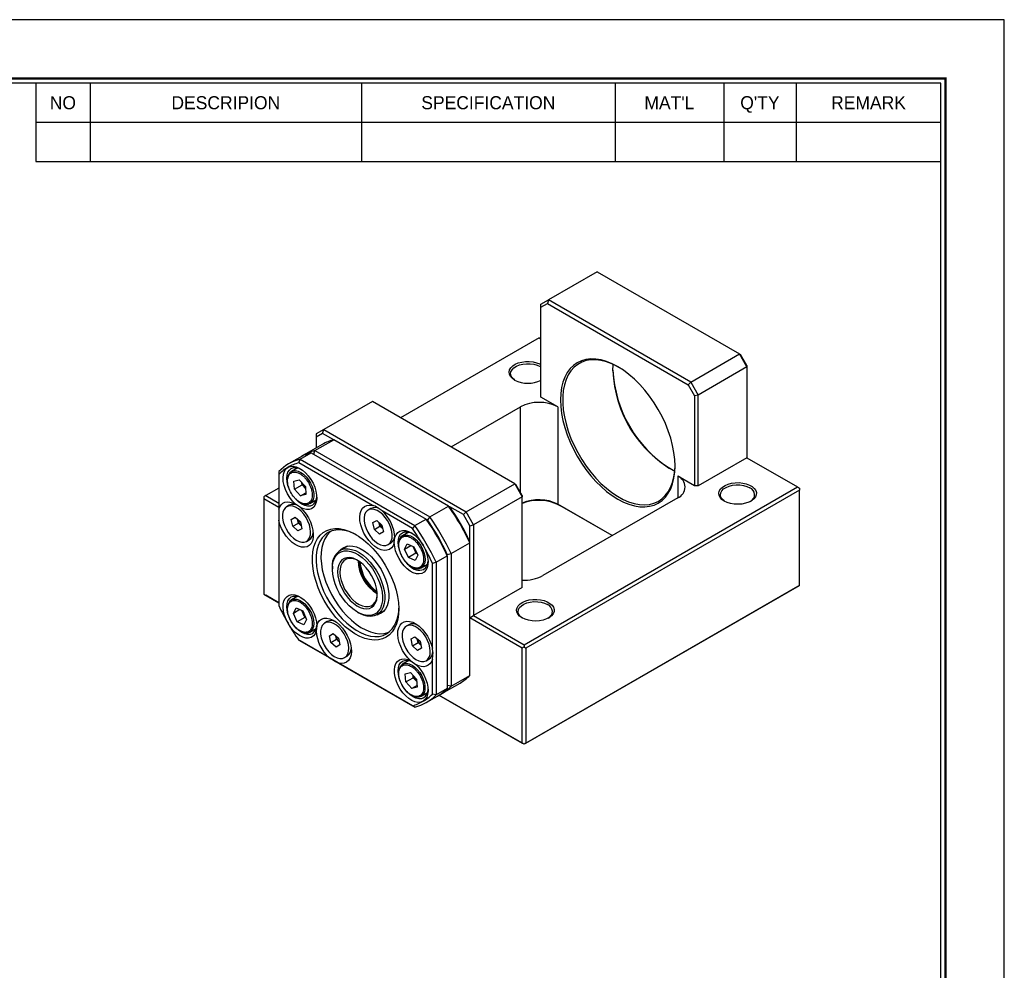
# Model space of a CAD drawing. Header units: millimetres. Extents: x 0 to 508, y 0 to 359.
# Tile 4 of 4: x 322 to 508, y 179 to 359. Entities that reach past the tile are written whole.
import ezdxf
from ezdxf.enums import TextEntityAlignment as Align

# ---------------------------------------------------------------- set-up
doc = ezdxf.new("R2010")
doc.units = ezdxf.units.MM
doc.layers.add('L1', color=7, linetype='CONTINUOUS')
doc.layers.add('OUTLINE', color=7, linetype='CONTINUOUS')

# ---------------------------------------------------------------- blocks, each defined once
blk = doc.blocks.new('표제란')
at = {"layer": 'L1', "color": 0}
for p, q in [((297, 210), (0, 210)), ((297, 0), (297, 210))]:
    blk.add_line(p, q, dxfattribs=at)
at = {"layer": 'L1'}
for p, q in [((190, 203), (190, 194.34)), ((196, 203), (196, 194.34)), ((226, 203), (226, 194.34)), ((254, 203), (254, 194.34)), ((266, 203), (266, 194.34)), ((274, 203), (274, 194.34)), ((190, 198.67), (290, 198.67)), ((190, 194.34), (290, 194.34))]:
    blk.add_line(p, q, dxfattribs=at)
at = {"layer": 'L1', "const_width": 0.25}
blk.add_lwpolyline([(290.5, 6.5), (290.5, 203.5), (10, 203.5), (10, 6.5)], close=True, dxfattribs=at)
at = {"layer": 'L1'}
blk.add_lwpolyline([(290, 7), (290, 203), (10.5, 203), (10.5, 7)], close=True, dxfattribs=at)
for s, p in [('NO', (193, 200.83)), ('DESCRIPION', (211, 200.83)), ('SPECIFICATION', (240, 200.83)), ("MAT'L", (260, 200.83)), ("Q'TY", (270, 200.83)), ('REMARK', (282, 200.83))]:
    blk.add_text(s, height=1.444, dxfattribs=at).set_placement(p, align=Align.MIDDLE_CENTER)
for tag, p in [('필렛', (179.25, 10.9)), ('모따기', (179.25, 8.3))]:
    blk.add_attdef(tag, text='', height=1.15, dxfattribs=at).set_placement(p, align=Align.MIDDLE_LEFT)
at = {"layer": 'OUTLINE', "ltscale": 0.5}
for tag, p, height in [('TITLE', (237.17, 24.41), 2.5), ('도번', (251.18, 15.64), 2.5), ('SCALE', (253.78, 9.55), 1.2), ('DATE', (277.02, 9.51), 1.2)]:
    blk.add_attdef(tag, p, '', height=height, dxfattribs=at)

msp = doc.modelspace()

# ---------------------------------------------------------------- linework, layer by layer
at = {"layer": 'OUTLINE'}
for p, q in [((430.687, 311.29), (421.4946, 305.9834)), ((430.687, 311.29), (457.5571, 295.7783)), ((420.0804, 305.1667), (421.4946, 305.9834)), ((420.0804, 304.5894), (421.2875, 305.2864)), ((420.0804, 304.5894), (420.0804, 305.1667)), ((421.4946, 305.9834), (421.2875, 305.2864)), ((421.2875, 305.2864), (447.8647, 289.9438)), ((448.3647, 290.4716), (421.4946, 305.9834)), ((420.0804, 287.6111), (420.0804, 304.5894)), ((419.7268, 298.8367), (393.5665, 283.7347)), ((419.7268, 298.8367), (420.0804, 298.6326)), ((448.3647, 290.4716), (457.5571, 295.7783)), ((458.9713, 293.3288), (457.5571, 295.7783)), ((457.5571, 295.7783), (457.7642, 295.6586)), ((458.9713, 293.5679), (457.7642, 295.6586)), ((419.9036, 293.3872), (420.0804, 293.2766)), ((458.9713, 293.3288), (449.7789, 288.0221)), ((458.9713, 293.5679), (458.9713, 293.3288)), ((458.9713, 293.3288), (458.9713, 276.1814)), ((447.8647, 289.9438), (448.3647, 290.4716)), ((448.3647, 290.4716), (449.7789, 288.0221)), ((447.8647, 289.9438), (449.0718, 287.853)), ((388.2606, 286.7978), (379.0682, 281.4911)), ((415.1307, 271.286), (388.2606, 286.7978)), ((423.2624, 285.7742), (420.0804, 287.6111)), ((449.7789, 288.0221), (449.0718, 287.853)), ((449.0718, 287.853), (449.0718, 270.8748)), ((449.7789, 270.8748), (449.7789, 288.0221)), ((403.1125, 278.224), (416.1913, 285.7742)), ((416.1913, 269.688), (416.1913, 285.7742)), ((423.2624, 285.7742), (423.2624, 267.402)), ((379.0682, 281.4911), (377.654, 280.6744)), ((378.8611, 280.7942), (377.654, 280.0971)), ((377.654, 280.6744), (377.654, 280.0971)), ((378.8611, 280.7942), (379.0682, 281.4911)), ((380.9563, 279.5847), (378.8611, 280.7942)), ((379.0682, 281.4911), (405.9383, 265.9794)), ((377.4209, 277.5437), (380.9564, 279.5847)), ((377.654, 280.0971), (377.654, 278.037)), ((402.6359, 267.0694), (380.9564, 279.5847)), ((374.5924, 275.9108), (376.7137, 277.1355)), ((378.7972, 278.6969), (375.2617, 276.6559)), ((376.7137, 277.1355), (398.3932, 264.6202)), ((377.1832, 276.8644), (377.4209, 277.5437)), ((377.4209, 277.5437), (399.1003, 265.0284)), ((374.5545, 276.2477), (372.4332, 275.0231)), ((374.3548, 275.2315), (374.5924, 275.9108)), ((388.2921, 267.1857), (374.3548, 275.2315)), ((374.5924, 275.9108), (396.2719, 263.3955)), ((458.9713, 276.1814), (449.7789, 270.8748)), ((458.9713, 276.1814), (468.5172, 270.6707)), ((370.5829, 273.5955), (370.5829, 273.0534)), ((374.1506, 274.2825), (372.9702, 273.6011)), ((370.5829, 273.0534), (370.5829, 266.4544)), ((373.436, 271.7437), (374.4541, 272.0008)), ((373.5605, 270.2312), (373.436, 271.7437)), ((374.4541, 272.0008), (375.5967, 270.7454)), ((374.9747, 271.0476), (374.9402, 271.4667)), ((449.0718, 270.8748), (445.8898, 272.7117)), ((445.8898, 272.7117), (445.8898, 268.6296)), ((370.5829, 270.4666), (368.1081, 269.0378)), ((373.5605, 270.2312), (374.9747, 271.0476)), ((374.7032, 268.9758), (373.5605, 270.2312)), ((374.7032, 268.9758), (375.6953, 269.5485)), ((375.546, 270.4199), (374.9747, 271.0476)), ((375.6308, 270.3316), (375.546, 270.4199)), ((375.6312, 270.3263), (375.546, 270.4199)), ((375.5967, 270.7454), (375.7213, 269.2329)), ((405.9383, 265.9794), (415.1307, 271.286)), ((415.1307, 271.286), (416.5449, 268.8365)), ((415.1307, 271.286), (415.3378, 271.1664)), ((416.5449, 269.0756), (415.3378, 271.1664)), ((416.8984, 240.8718), (468.5172, 270.6707)), ((468.8708, 270.0583), (417.252, 240.2594)), ((449.7789, 270.8748), (449.0718, 270.8748)), ((468.5172, 270.6707), (468.8708, 270.4665)), ((468.8708, 270.4665), (468.8708, 270.0583)), ((468.8708, 252.0944), (468.8708, 270.0583)), ((368.1081, 269.0378), (367.7545, 268.8337)), ((367.7545, 268.8337), (367.7545, 268.4255)), ((367.7545, 268.4255), (367.7545, 250.4616)), ((370.5829, 266.7926), (367.7545, 268.4255)), ((368.1081, 269.0378), (370.5829, 267.6091)), ((375.7213, 269.2329), (374.7032, 268.9758)), ((376.4699, 267.5387), (377.6504, 268.2202)), ((416.5449, 268.8365), (407.3525, 263.5299)), ((416.5449, 269.0756), (416.5449, 268.8365)), ((416.5449, 251.6892), (416.5449, 268.8365)), ((445.8898, 268.6296), (420.434, 253.9343)), ((372.5615, 267.2127), (372.056, 266.9208)), ((374.6527, 266.7721), (373.7263, 267.4401)), ((376.4699, 267.5387), (376.1643, 267.4154)), ((387.9688, 266.6147), (387.4632, 266.3228)), ((395.8024, 262.8501), (390.0878, 266.1491)), ((399.1003, 265.0284), (402.6359, 267.0694)), ((402.6359, 267.0694), (402.8735, 266.9321)), ((405.4383, 265.4515), (402.8735, 266.9321)), ((405.9383, 265.9794), (405.4383, 265.4515)), ((407.3525, 263.5299), (405.9383, 265.9794)), ((433.5128, 261.4846), (423.2624, 267.402)), ((423.2624, 267.402), (423.6159, 267.1979)), ((433.5128, 261.4845), (423.6159, 267.1979)), ((370.5829, 264.3807), (370.5829, 248.2865)), ((372.9525, 264.5343), (373.6742, 264.9511)), ((372.9525, 264.5343), (373.6742, 264.951)), ((373.2166, 263.2434), (372.9525, 264.5343)), ((373.6742, 264.9511), (374.66, 264.0769)), ((374.1452, 264.5012), (374.1371, 264.5405)), ((374.1377, 264.54), (374.1452, 264.5012)), ((374.2773, 263.8557), (374.1452, 264.5012)), ((374.66, 264.0769), (374.9242, 262.786)), ((388.3597, 263.9363), (389.0814, 264.3531)), ((388.3597, 263.9363), (389.0815, 264.353)), ((389.0814, 264.3531), (390.0672, 263.4789)), ((396.2719, 263.3955), (398.3932, 264.6202)), ((398.3932, 264.6202), (398.6308, 264.4829)), ((399.1003, 265.0284), (398.6308, 264.4829)), ((406.6454, 263.3608), (405.4383, 265.4515)), ((373.2166, 263.2434), (374.2773, 263.8557)), ((374.2025, 262.3692), (373.2166, 263.2434)), ((374.9242, 262.786), (374.2025, 262.3692)), ((374.7702, 263.4186), (374.2773, 263.8557)), ((374.7702, 263.4186), (374.8, 263.3929)), ((374.8001, 263.3921), (374.7702, 263.4186)), ((388.6239, 262.6454), (388.3597, 263.9363)), ((388.6239, 262.6454), (389.6845, 263.2577)), ((389.6097, 261.7712), (388.6239, 262.6454)), ((389.5524, 263.9032), (389.5444, 263.9425)), ((389.545, 263.942), (389.5524, 263.9032)), ((389.6845, 263.2577), (389.5524, 263.9032)), ((390.3314, 262.188), (389.6097, 261.7712)), ((390.1774, 262.8206), (389.6845, 263.2577)), ((390.0672, 263.4789), (390.3314, 262.188)), ((390.1774, 262.8206), (390.2072, 262.7949)), ((390.2074, 262.7941), (390.1774, 262.8206)), ((395.1506, 262.1595), (393.9702, 261.478)), ((396.2719, 263.3955), (395.8024, 262.8501)), ((406.6454, 263.3608), (407.3525, 263.5299)), ((406.6454, 260.3999), (406.6454, 263.3608)), ((407.3525, 263.5299), (407.3525, 246.3825)), ((375.8207, 260.3995), (376.3262, 260.6913)), ((392.3975, 260.1161), (392.5129, 261.1192)), ((406.6454, 260.1247), (406.6454, 260.399)), ((383.5448, 259.499), (382.1446, 258.6906)), ((391.2279, 259.8015), (391.7335, 260.0933)), ((394.3311, 258.9416), (394.847, 259.9633)), ((394.3311, 258.9416), (395.5435, 259.6415)), ((395.0627, 257.3435), (394.3311, 258.9416)), ((394.847, 259.9633), (396.0945, 259.3869)), ((395.8671, 259.492), (396.1111, 258.959)), ((396.0945, 259.3869), (396.8261, 257.7889)), ((396.1111, 258.959), (396.4769, 258.16)), ((403.1098, 258.0837), (406.6454, 260.1247)), ((406.6454, 235.0901), (406.6454, 260.1247)), ((396.4769, 258.16), (395.0627, 257.3435)), ((396.3102, 256.7672), (395.0627, 257.3435)), ((396.8261, 257.7889), (396.3102, 256.7672)), ((396.7044, 258.0549), (396.4769, 258.16)), ((400.2814, 256.4509), (402.4027, 257.6755)), ((402.4027, 257.9498), (403.1098, 258.0837)), ((402.4027, 257.6755), (402.4027, 257.9498)), ((402.4027, 257.6755), (402.4027, 232.6408)), ((403.1098, 258.0837), (403.1098, 233.049)), ((380.6946, 255.4857), (380.6946, 255.2408)), ((396.8638, 255.2772), (397.4705, 255.416)), ((397.4699, 255.4157), (398.6504, 256.0972)), ((399.5743, 256.317), (400.2814, 256.4509)), ((399.5743, 240.2227), (399.5743, 256.317)), ((400.2814, 256.4509), (400.2814, 231.4162)), ((416.5449, 251.6892), (407.3525, 246.3825)), ((468.5172, 251.8902), (416.8984, 222.0913)), ((417.252, 222.2955), (468.8708, 252.0944)), ((468.8708, 252.0943), (468.5172, 251.8902)), ((468.8708, 252.0944), (468.8708, 252.0943)), ((367.7545, 250.4616), (370.5829, 248.8288)), ((367.7545, 250.4616), (367.7545, 250.4615)), ((367.7545, 250.4615), (368.1081, 250.2574)), ((370.5829, 248.8287), (368.1081, 250.2574)), ((374.1506, 250.0325), (372.9702, 249.3511)), ((373.3311, 246.8146), (373.847, 247.8363)), ((374.5435, 247.5145), (373.3311, 246.8146)), ((373.847, 247.8363), (375.0945, 247.2599)), ((374.8671, 247.365), (375.1111, 246.832)), ((375.0945, 247.2599), (375.8261, 245.6619)), ((389.144, 246.566), (390.5443, 247.3743)), ((374.0627, 245.2166), (373.3311, 246.8146)), ((375.4769, 246.033), (374.0627, 245.2166)), ((375.1111, 246.832), (375.4769, 246.033)), ((375.8261, 245.6619), (375.3102, 244.6402)), ((375.7044, 245.9279), (375.4769, 246.033)), ((385.4314, 247.0355), (385.6435, 246.913)), ((406.6454, 245.9742), (407.3525, 246.3825)), ((416.5449, 240.2594), (406.6454, 245.9742)), ((407.3525, 246.3825), (416.8984, 240.8718)), ((375.3102, 244.6402), (374.0627, 245.2166)), ((376.4699, 243.2887), (377.6504, 243.9702)), ((377.7597, 244.4874), (377.6443, 243.4843)), ((379.7461, 245.2735), (379.2405, 244.9816)), ((395.1533, 244.6755), (394.6477, 244.3836)), ((374.5924, 241.6161), (374.3548, 241.7534)), ((374.3548, 241.7534), (380.0694, 238.4544)), ((380.137, 242.5951), (380.8587, 243.0118)), ((380.137, 242.5951), (380.8588, 243.0118)), ((380.4011, 241.3042), (380.137, 242.5951)), ((380.4011, 241.3042), (381.4618, 241.9165)), ((380.8587, 243.0118), (381.8445, 242.1377)), ((381.3297, 242.5619), (381.3217, 242.6013)), ((381.3223, 242.6008), (381.3297, 242.5619)), ((381.4618, 241.9165), (381.3297, 242.5619)), ((381.9547, 241.4794), (381.4618, 241.9165)), ((381.8445, 242.1377), (382.1087, 240.8468)), ((395.5442, 241.9971), (396.2659, 242.4138)), ((395.5442, 241.9971), (396.266, 242.4138)), ((395.8084, 240.7062), (395.5442, 241.9971)), ((396.2659, 242.4138), (397.2517, 241.5397)), ((396.7369, 241.9639), (396.7289, 242.0033)), ((396.7295, 242.0028), (396.7369, 241.9639)), ((396.869, 241.3185), (396.7369, 241.9639)), ((396.2719, 229.1008), (374.5924, 241.6161)), ((381.387, 240.43), (380.4011, 241.3042)), ((382.1087, 240.8468), (381.387, 240.43)), ((381.9547, 241.4794), (381.9845, 241.4536)), ((381.9846, 241.4529), (381.9547, 241.4794)), ((395.8084, 240.7062), (396.869, 241.3185)), ((396.7942, 239.832), (395.8084, 240.7062)), ((397.5159, 240.2488), (396.7942, 239.832)), ((397.3619, 240.8814), (396.869, 241.3185)), ((397.2517, 241.5397), (397.5159, 240.2488)), ((397.3619, 240.8814), (397.3917, 240.8556)), ((397.3919, 240.8549), (397.3619, 240.8814)), ((416.8984, 240.4635), (416.5449, 240.2594)), ((416.5449, 222.2955), (416.5449, 240.2594)), ((416.8984, 240.8718), (416.8984, 240.4635)), ((416.8984, 240.4635), (417.252, 240.2594)), ((417.252, 240.2594), (417.252, 222.2955)), ((383.0052, 238.4603), (383.5107, 238.7521)), ((398.4124, 237.8623), (398.918, 238.1541)), ((399.5743, 231.5501), (399.5743, 238.1491)), ((381.8651, 237.4178), (395.8024, 229.3719)), ((395.1506, 237.9095), (393.9702, 237.228)), ((395.5045, 237.8314), (396.4309, 237.1634)), ((394.436, 235.3706), (395.4541, 235.6277)), ((394.5605, 233.8581), (394.436, 235.3706)), ((394.5605, 233.8581), (395.9747, 234.6745)), ((395.4541, 235.6277), (396.5967, 234.3723)), ((395.9747, 234.6745), (395.9402, 235.0936)), ((395.9747, 234.6745), (396.546, 234.0468)), ((396.5967, 234.3723), (396.7213, 232.8598)), ((403.1098, 233.049), (406.6454, 235.0901)), ((395.7032, 232.6027), (394.5605, 233.8581)), ((396.6953, 233.1754), (395.7032, 232.6027)), ((396.7213, 232.8598), (395.7032, 232.6027)), ((396.546, 234.0468), (396.6308, 233.9586)), ((396.546, 234.0468), (396.6312, 233.9532)), ((402.4027, 232.6408), (400.2814, 231.4162)), ((401.2595, 231.6214), (404.7951, 233.6624)), ((403.1098, 233.049), (402.4027, 233.1829)), ((397.4699, 231.1657), (398.6504, 231.8471)), ((398.4311, 229.9886), (400.5524, 231.2132)), ((400.2814, 231.4162), (399.5743, 231.5501)), ((416.8984, 222.0913), (400.8192, 231.3736)), ((400.8193, 231.3737), (416.5449, 222.2955)), ((395.8024, 229.3719), (396.2719, 229.1008)), ((416.8984, 222.0914), (416.5449, 222.2955)), ((417.252, 222.2955), (416.8984, 222.0914)), ((416.8984, 222.0914), (416.8984, 222.0913))]:
    msp.add_line(p, q, dxfattribs=at)
at = {"layer": 'OUTLINE', "flags": 128}
for points in [[(415.0953, 290.8563), (414.6414, 291.1777), (414.3088, 291.5453), (414.1112, 291.9439), (414.0567, 292.3574), (414.1474, 292.7687), (414.3797, 293.1611), (414.7441, 293.5184), (415.2257, 293.8261), (415.8046, 294.0716), (416.4573, 294.2447), (417.157, 294.3384), (417.8751, 294.3489), (418.5821, 294.2758), (419.2492, 294.1219), (419.8489, 293.8938), (420.0804, 293.7747)], [(415.2057, 290.7953), (415.0724, 290.8851), (414.6939, 291.2269), (414.4516, 291.6077), (414.3567, 292.0097), (414.4138, 292.4141), (414.62, 292.8019), (414.9659, 293.1551), (415.4352, 293.457), (416.006, 293.6937), (416.6516, 293.854), (417.3418, 293.9305), (418.0443, 293.9195), (418.7263, 293.8216), (419.3559, 293.6413), (419.9036, 293.3872)], [(434.5761, 268.3829), (435.6365, 267.8309), (436.6867, 267.4046), (437.7166, 267.1079), (438.7162, 266.9439), (439.676, 266.914), (440.5867, 267.0186), (441.4394, 267.2566), (442.2261, 267.6258), (442.9391, 268.1226), (443.5715, 268.7423), (444.1174, 269.4788), (444.5713, 270.325), (444.929, 271.2729), (445.1869, 272.3132), (445.3427, 273.436), (445.3948, 274.6305), (445.3427, 275.8851), (445.1869, 277.1878), (444.929, 278.526), (444.5713, 279.8868), (444.1174, 281.2572), (443.5715, 282.6238), (442.9391, 283.9737), (442.2261, 285.2937), (441.4394, 286.5712), (440.5867, 287.7938), (439.676, 288.9498), (438.7162, 290.0281), (437.7166, 291.0182), (436.6867, 291.9106), (435.6365, 292.6968), (434.5761, 293.3691), (433.5157, 293.9211), (432.4655, 294.3475), (431.4356, 294.6441), (430.4359, 294.8082), (429.4762, 294.838), (428.5655, 294.7335), (427.7128, 294.4954), (426.9261, 294.1262), (426.2131, 293.6294), (425.5806, 293.0098), (425.0348, 292.2733), (424.5809, 291.427), (424.2232, 290.4792), (423.9652, 289.4388), (423.8095, 288.316), (423.7574, 287.1215), (423.8095, 285.8669), (423.9652, 284.5643), (424.2232, 283.2261), (424.5809, 281.8652), (425.0348, 280.4949), (425.5806, 279.1282), (426.2131, 277.7784), (426.9261, 276.4583), (427.7128, 275.1809), (428.5655, 273.9582), (429.4762, 272.8022), (430.4359, 271.724), (431.4356, 270.7339), (432.4655, 269.8414), (433.5157, 269.0553), (434.5761, 268.3829)], [(434.6844, 293.3059), (434.5238, 293.3954), (433.4694, 293.9129), (432.428, 294.302), (431.4102, 294.5589), (430.4259, 294.681), (429.4849, 294.6672), (428.5967, 294.5175), (427.77, 294.2334), (427.013, 293.8178), (426.3334, 293.2748), (425.7377, 292.6098), (425.232, 291.8294), (424.8213, 290.9414), (424.5096, 289.9545), (424.3001, 288.8786), (424.1948, 287.7244), (424.1948, 286.5034), (424.3001, 285.2277), (424.5096, 283.9099), (424.8213, 282.5632), (425.232, 281.2009), (425.7377, 279.8366), (426.3334, 278.4839), (427.013, 277.1562), (427.77, 275.8666), (428.5967, 274.6281), (429.4849, 273.4528), (430.4259, 272.3526), (431.4102, 271.3383), (432.428, 270.42), (433.4694, 269.6068), (434.5238, 268.9068), (435.5809, 268.327), (436.63, 267.8732), (437.6609, 267.5498), (438.6632, 267.36), (439.6271, 267.3058), (440.5428, 267.3877), (441.4013, 267.6049), (442.1941, 267.9551), (442.9134, 268.435), (443.5518, 269.0398), (444.1032, 269.7634), (444.562, 270.5986), (444.9236, 271.5373), (445.1845, 272.5699), (445.3421, 273.6863), (445.3943, 274.7539)], [(433.6569, 292.5915), (433.7096, 293.7806), (433.7118, 293.8048)], [(420.0804, 290.8444), (420.0247, 290.8076), (420.0054, 290.7953)], [(373.7263, 267.4401), (373.164, 268.0136), (372.6523, 268.6757), (372.2096, 269.4028), (371.8518, 270.1687), (371.5916, 270.9461), (371.4385, 271.7071), (371.3978, 272.4244), (371.4711, 273.0724), (371.6557, 273.6278), (371.945, 274.0708), (372.3286, 274.3854)], [(372.5423, 270.3251), (372.319, 270.951), (372.1581, 271.6566), (372.1037, 272.3252), (372.1581, 272.931), (372.319, 273.4508), (372.5804, 273.8646), (372.9322, 274.1565), (373.3608, 274.3152), (373.8498, 274.3348), (374.3804, 274.2143), (374.7611, 274.0513)], [(372.3286, 274.3854), (372.7832, 274.5584), (373.2997, 274.5912), (373.8602, 274.4825), (374.4455, 274.2363), (375.0354, 273.8609), (375.6096, 273.3694), (376.1482, 272.7785), (376.6327, 272.1087), (377.0465, 271.3831), (377.3752, 270.6267), (377.6076, 269.8655), (377.7356, 269.1257), (377.7548, 268.4329), (377.6646, 267.811), (377.468, 267.2812), (377.1719, 266.862), (376.7865, 266.5677), (376.325, 266.4085), (375.8033, 266.3899), (375.2394, 266.5125), (374.6527, 266.7721)], [(372.9693, 273.6006), (373.2758, 273.7245), (373.7252, 273.761), (374.2181, 273.6582), (374.7329, 273.4203), (375.2472, 273.0579), (375.7384, 272.5867), (376.1852, 272.0274), (376.5678, 271.4044), (376.8698, 270.7449), (377.0777, 270.0778), (377.1827, 269.4322), (377.18, 268.8363), (377.0698, 268.3161), (376.8569, 267.8945), (376.5506, 267.5898), (376.4699, 267.5387)], [(454.6933, 267.9969), (454.2394, 268.3183), (453.9068, 268.6858), (453.7092, 269.0845), (453.6546, 269.498), (453.7454, 269.9093), (453.9777, 270.3017), (454.3421, 270.659), (454.8236, 270.9667), (455.4026, 271.2121), (456.0553, 271.3853), (456.755, 271.479), (457.4731, 271.4895), (458.1801, 271.4163), (458.8471, 271.2625), (459.4469, 271.0343), (459.9548, 270.7411), (460.3501, 270.3949), (460.6165, 270.0098), (460.7433, 269.6017), (460.7251, 269.1871), (460.5627, 268.7832), (460.2628, 268.4064), (459.8377, 268.0722), (459.3047, 267.7942), (458.6857, 267.5838), (458.006, 267.4497), (457.2934, 267.3973), (456.5772, 267.4288), (455.8866, 267.5429), (455.25, 267.7349), (454.6933, 267.9969)], [(454.8036, 267.9359), (454.6704, 268.0256), (454.2919, 268.3675), (454.0496, 268.7483), (453.9547, 269.1503), (454.0117, 269.5546), (454.218, 269.9425), (454.5639, 270.2956), (455.0332, 270.5976), (455.604, 270.8343), (456.2496, 270.9946), (456.9397, 271.0711), (457.6423, 271.0601), (458.3243, 270.9622), (458.9539, 270.7819), (459.5016, 270.5277)], [(370.5829, 266.4544), (370.7669, 266.9237), (371.0279, 267.3074), (371.3594, 267.5956), (371.7527, 267.7808), (372.198, 267.8585), (372.6837, 267.8266), (373.1975, 267.686), (373.7263, 267.4401)], [(376.9322, 267.2283), (376.5036, 267.0695), (376.0146, 267.05), (375.484, 267.1704), (374.9322, 267.4262), (374.3804, 267.8075), (373.8498, 268.2997), (373.7385, 268.4205)], [(374.6527, 266.7721), (375.2173, 266.204), (375.7348, 265.5494), (376.1882, 264.8298), (376.5626, 264.0689), (376.8457, 263.2916), (377.0281, 262.5234), (377.104, 261.7896), (377.0709, 261.1143), (376.9297, 260.5197), (376.6851, 260.0253), (376.3453, 259.6473), (375.9212, 259.3981), (375.427, 259.286), (374.8787, 259.3146), (374.2945, 259.483), (373.6934, 259.7856), (373.0953, 260.2125), (372.5197, 260.7497), (371.9856, 261.3795), (371.5106, 262.0813), (371.1102, 262.832), (370.7975, 263.607), (370.5829, 264.3807)], [(375.8208, 260.3996), (376.1612, 260.6851), (376.4106, 261.0925), (376.5588, 261.605), (376.5997, 262.2016), (376.5317, 262.858), (376.3574, 263.5472), (376.0842, 264.241), (375.723, 264.911), (375.2889, 265.5298), (374.7994, 266.0721), (374.2747, 266.5156), (373.7362, 266.8423), (373.2059, 267.0386), (372.7057, 267.0966), (372.2559, 267.014), (371.875, 266.794), (371.5786, 266.4458), (371.3788, 265.9835), (371.2837, 265.426), (371.2974, 264.7963), (371.4191, 264.1201), (371.644, 263.425), (371.9629, 262.7396), (372.3626, 262.0919), (372.8268, 261.5083), (373.3365, 261.0129), (373.8709, 260.6258), (374.408, 260.363), (374.9259, 260.2351), (375.4033, 260.2475), (375.8208, 260.3996)], [(392.3975, 260.1161), (392.1878, 259.5852), (391.8797, 259.1655), (391.4832, 258.8708), (391.0114, 258.7108), (390.4798, 258.6908), (389.9058, 258.8115), (389.3083, 259.0687), (388.7069, 259.4542), (388.1214, 259.9553), (387.571, 260.5554), (387.0737, 261.2349), (386.646, 261.9715), (386.3018, 262.741), (386.0525, 263.518), (385.9062, 264.2771), (385.8678, 264.9934), (385.9385, 265.6433), (386.1159, 266.2055), (386.3944, 266.6615), (386.7646, 266.9963), (387.2145, 267.1989), (387.7293, 267.2628), (388.2921, 267.1857)], [(391.228, 259.8016), (391.5685, 260.0871), (391.8179, 260.4945), (391.966, 261.007), (392.0069, 261.6036), (391.9389, 262.26), (391.7647, 262.9492), (391.4914, 263.643), (391.1303, 264.313), (390.6961, 264.9318), (390.2066, 265.4741), (389.6819, 265.9176), (389.1434, 266.2443), (388.6132, 266.4406), (388.1129, 266.4986), (387.6631, 266.416), (387.2823, 266.196), (386.9858, 265.8478), (386.786, 265.3855), (386.691, 264.828), (386.7046, 264.1983), (386.8264, 263.5221), (387.0513, 262.827), (387.3701, 262.1416), (387.7698, 261.4939), (388.234, 260.9103), (388.7437, 260.4149), (389.2781, 260.0278), (389.8152, 259.765), (390.3331, 259.6371), (390.8106, 259.6495), (391.228, 259.8016)], [(390.8461, 242.3121), (390.1511, 241.9976), (389.3899, 241.8174), (388.5725, 241.7738), (387.7096, 241.8676), (386.8124, 242.0973), (385.8926, 242.4601), (384.9621, 242.9511), (384.0332, 243.5641), (383.1179, 244.291), (382.2282, 245.1223), (381.3757, 246.0472), (380.5714, 247.0536), (379.8258, 248.1285), (379.1488, 249.2578), (378.549, 250.4267), (378.0344, 251.6201), (377.6116, 252.8224), (377.2861, 254.0179), (377.0623, 255.191), (376.9429, 256.3264), (376.9296, 257.4094), (377.0226, 258.4258), (377.2205, 259.3624), (377.5209, 260.2069), (377.9198, 260.9484), (378.4121, 261.5771), (378.9913, 262.0849), (379.6498, 262.4652), (380.3791, 262.713), (381.1696, 262.825), (382.0112, 262.7999), (382.8927, 262.6379), (383.8027, 262.3412), (384.7293, 261.9135), (385.6605, 261.3606), (386.5841, 260.6896), (387.4881, 259.9092), (388.3606, 259.0297), (389.1904, 258.0624), (389.9666, 257.0201), (390.6791, 255.9162), (391.3185, 254.7652), (391.8766, 253.5821), (392.3461, 252.3824), (392.7208, 251.1815), (392.9959, 249.9953), (393.1678, 248.8391), (393.2343, 247.7281), (393.1944, 246.6767), (393.0487, 245.6986), (392.7991, 244.8066), (392.4489, 244.0123), (392.0026, 243.3261), (391.466, 242.7569), (390.8461, 242.3121)], [(385.2586, 261.6143), (384.7521, 261.8747), (383.8543, 262.2411), (382.9778, 262.4759), (382.1345, 262.5758), (381.3358, 262.5396), (380.5925, 262.3677), (379.9147, 262.0624), (379.3114, 261.6279), (378.791, 261.07), (378.3603, 260.3963), (378.0253, 259.6159), (377.7904, 258.7394), (377.6589, 257.7785), (377.6325, 256.7464), (377.7116, 255.6569), (377.8951, 254.5248), (378.1805, 253.3654), (378.564, 252.1943), (379.0404, 251.0275), (379.6032, 249.8807), (380.2448, 248.7693), (380.9566, 247.7085), (381.7289, 246.7126), (382.5513, 245.795), (383.4126, 244.9682), (384.3013, 244.2433), (385.2052, 243.6301), (386.1122, 243.137), (387.0101, 242.7706), (387.8865, 242.5358), (388.7298, 242.4358), (389.5285, 242.4721), (390.2718, 242.644), (390.9497, 242.9492), (390.9497, 242.9492)], [(380.4937, 262.333), (380.2147, 262.1092), (379.6959, 261.5531), (379.2666, 260.8816), (378.9327, 260.1036), (378.6986, 259.2299), (378.5675, 258.2721), (378.5412, 257.2432), (378.62, 256.1572), (378.8029, 255.0286), (379.0874, 253.8729), (379.4697, 252.7056), (379.9445, 251.5425), (380.5056, 250.3993), (381.1452, 249.2914), (381.8547, 248.234), (382.6245, 247.2412), (383.4443, 246.3266), (384.3029, 245.5024), (385.1887, 244.7798), (386.0898, 244.1685), (386.994, 243.677), (387.8889, 243.3117), (388.7626, 243.0777), (389.6033, 242.978), (390.3994, 243.0141), (391.1404, 243.1855), (391.4727, 243.3149)], [(392.5129, 261.1192), (392.7284, 261.6442), (393.046, 262.0517), (393.4543, 262.3272), (393.9387, 262.4608), (394.4819, 262.4476), (395.0643, 262.2883), (395.6652, 261.9883), (396.2629, 261.5586), (396.8362, 261.0145), (397.3644, 260.3756), (397.8286, 259.6645)], [(393.1819, 259.3945), (393.1581, 259.5336), (393.1037, 260.2021), (393.1581, 260.808), (393.319, 261.3278), (393.5804, 261.7416), (393.9322, 262.0334), (394.3608, 262.1922), (394.8498, 262.2117), (395.3804, 262.0913), (395.7611, 261.9283)], [(393.9702, 261.478), (394.0736, 261.5311), (394.4938, 261.6372), (394.9675, 261.6039), (395.4742, 261.4326), (395.9916, 261.1308), (396.4971, 260.7117), (396.9686, 260.1936), (397.3856, 259.5992), (397.7298, 258.9544), (397.9862, 258.2874), (398.1435, 257.6275), (398.1949, 257.0033), (398.1381, 256.4422), (397.9757, 255.9687), (397.7146, 255.6035), (397.4699, 255.4157)], [(387.9461, 246.4175), (387.3196, 246.3983), (386.6508, 246.5156), (385.9549, 246.7667), (385.2472, 247.1459), (384.5437, 247.645), (383.8601, 248.2525), (383.2115, 248.9552), (382.6126, 249.7371), (382.0767, 250.5808), (381.6157, 251.4676), (381.2399, 252.3776), (380.9578, 253.2904), (380.7757, 254.1857), (380.6976, 255.0435), (380.7252, 255.8446), (380.858, 256.5711), (381.093, 257.2068), (381.4249, 257.7375), (381.8463, 258.1513), (382.3478, 258.439), (382.9182, 258.5942), (383.5448, 258.6133), (384.2135, 258.4961), (384.9095, 258.245), (385.6171, 257.8657), (386.3206, 257.3667), (387.0043, 256.7591), (387.6528, 256.0565), (388.2517, 255.2746), (388.7877, 254.4308), (389.2487, 253.5441), (389.6244, 252.6341), (389.9065, 251.7213), (390.0886, 250.826), (390.1668, 249.9682), (390.1391, 249.1671), (390.0063, 248.4406), (389.7714, 247.8049), (389.4395, 247.2742), (389.0181, 246.8604), (388.5165, 246.5727), (387.9461, 246.4175)], [(382.0859, 258.6556), (382.2687, 258.8513), (382.7411, 259.2082)], [(382.7411, 259.2082), (383.2862, 259.439), (383.8931, 259.539), (384.5492, 259.5062), (385.2414, 259.3413), (385.9554, 259.0477), (386.6767, 258.6313), (387.3907, 258.1005), (388.0829, 257.4663), (388.739, 256.7415), (389.3459, 255.9408), (389.8911, 255.0806), (390.3634, 254.1783), (390.7534, 253.2524), (391.0531, 252.3217), (391.2563, 251.4051), (391.359, 250.5214), (391.359, 249.6884), (391.2563, 248.9231), (391.0531, 248.2412), (390.7534, 247.6565), (390.3634, 247.1808), (389.8911, 246.824), (389.3459, 246.5932), (389.0844, 246.5327)], [(383.0178, 258.9893), (383.6566, 259.0104), (384.3378, 258.8956), (385.0469, 258.6472), (385.7687, 258.2705), (386.4878, 257.7735), (387.189, 257.1669), (387.8572, 256.4636), (388.4783, 255.6785), (389.0389, 254.8284), (389.5273, 253.9314), (389.9328, 253.0066), (390.247, 252.0738), (390.463, 251.1528), (390.5764, 250.2632), (390.5846, 249.4241), (390.4876, 248.6532), (390.2873, 247.9671), (389.9881, 247.3803), (389.5962, 246.9054), (389.1202, 246.5524), (388.5701, 246.3289), (387.9576, 246.2397), (387.2958, 246.2867), (386.5988, 246.4688), (385.8815, 246.7822), (385.6435, 246.913)], [(397.8286, 259.6645), (398.2057, 258.9219), (398.4923, 258.1601), (398.6784, 257.4053), (398.7578, 256.6836), (398.7276, 256.0198), (398.589, 255.4369), (398.3466, 254.9549), (398.0088, 254.5903), (397.5873, 254.3559), (397.0966, 254.2596), (396.5535, 254.3047), (395.9769, 254.4898), (395.3866, 254.8084), (394.8029, 255.2495), (394.2459, 255.798), (393.7348, 256.435), (393.2873, 257.1384), (392.9187, 257.8842), (392.6417, 258.6465), (392.466, 259.3991), (392.3975, 260.1161)], [(383.4435, 257.322), (382.9353, 257.1745), (382.4989, 256.8927), (382.1469, 256.4848), (381.8894, 255.9623), (381.7338, 255.3404), (381.6846, 254.637), (381.7432, 253.8723), (381.908, 253.0682), (382.1741, 252.248), (382.534, 251.4352), (382.9772, 250.6532), (383.4911, 249.9245), (384.0608, 249.27), (384.6699, 248.7087), (385.301, 248.2565), (385.9359, 247.9267), (386.5562, 247.7285), (387.1443, 247.6678), (387.683, 247.7463), (388.1571, 247.9617), (388.5527, 248.3078), (388.8586, 248.7747), (389.0658, 249.3489), (389.1686, 250.014), (389.1639, 250.7507), (389.0518, 251.5379), (388.8356, 252.353), (388.5214, 253.1725), (388.1184, 253.9728), (387.6381, 254.7309), (387.0944, 255.4249), (386.5028, 256.0351), (385.8805, 256.5436), (385.2452, 256.936), (384.6153, 257.201), (384.009, 257.3309), (383.4435, 257.322)], [(383.7682, 257.1718), (383.2763, 257.027), (382.8564, 256.7485), (382.5212, 256.3449), (382.2809, 255.8283), (382.1428, 255.2145), (382.111, 254.5221), (382.1867, 253.7721), (382.3673, 252.9874), (382.6476, 252.1918), (383.0189, 251.4095), (383.47, 250.6642), (383.9871, 249.9785), (384.5546, 249.3734), (385.1552, 248.8672), (385.7707, 248.4752), (386.3823, 248.2095), (386.9715, 248.078), (387.5204, 248.0848), (388.0123, 248.2296), (388.4322, 248.5081), (388.7674, 248.9117), (389.0077, 249.4283), (389.1458, 250.0421), (389.1792, 250.5084)], [(372.3286, 244.9389), (371.9515, 245.6816), (371.665, 246.4434), (371.4788, 247.1982), (371.3994, 247.9199), (371.4296, 248.5836), (371.5683, 249.1666), (371.8107, 249.6486), (372.1485, 250.0131), (372.57, 250.2476), (373.0607, 250.3439), (373.6037, 250.2988), (374.1803, 250.1137), (374.7706, 249.7951), (375.3544, 249.354), (375.9114, 248.8055), (376.4224, 248.1685), (376.87, 247.465), (377.2386, 246.7193), (377.5155, 245.957), (377.6912, 245.2044), (377.7597, 244.4874)], [(376.9322, 242.9782), (376.5036, 242.8195), (376.0146, 242.8), (375.484, 242.9204), (374.9322, 243.1762), (374.3804, 243.5575), (373.8498, 244.0497), (373.3608, 244.6338), (372.9322, 245.2874), (372.5804, 245.9854), (372.319, 246.701), (372.1581, 247.4066), (372.1037, 248.0752), (372.1581, 248.681), (372.319, 249.2008), (372.5804, 249.6146), (372.9322, 249.9064), (373.3608, 250.0652), (373.8498, 250.0847), (374.3804, 249.9643), (374.7611, 249.8013)], [(372.969, 249.3504), (373.0736, 249.4041), (373.4938, 249.5102), (373.9675, 249.4769), (374.4742, 249.3056), (374.9916, 249.0038), (375.4971, 248.5847), (375.9686, 248.0666), (376.3856, 247.4722), (376.7298, 246.8274)], [(416.5095, 245.9539), (416.0556, 246.2753), (415.723, 246.6428), (415.5254, 247.0415), (415.4709, 247.4549), (415.5616, 247.8663), (415.794, 248.2587), (416.1583, 248.616), (416.6399, 248.9237), (417.2188, 249.1691), (417.8715, 249.3422), (418.5712, 249.436), (419.2893, 249.4465), (419.9963, 249.3733), (420.6634, 249.2195), (421.2631, 248.9913), (421.771, 248.6981), (422.1663, 248.3519), (422.4328, 247.9668), (422.5595, 247.5586), (422.5413, 247.1441), (422.3789, 246.7402), (422.079, 246.3634), (421.6539, 246.0292), (421.1209, 245.7512), (420.5019, 245.5408), (419.8222, 245.4067), (419.1097, 245.3543), (418.3935, 245.3858), (417.7029, 245.4999), (417.0662, 245.6919), (416.5095, 245.9539)], [(416.6199, 245.8929), (416.4867, 245.9826), (416.1082, 246.3244), (415.8658, 246.7053), (415.7709, 247.1073), (415.828, 247.5116), (416.0342, 247.8995), (416.3801, 248.2526), (416.8494, 248.5546), (417.4202, 248.7913), (418.0658, 248.9516), (418.756, 249.0281), (419.4585, 249.0171), (420.1405, 248.9192), (420.7701, 248.7389), (421.3178, 248.4847)], [(376.7298, 246.8274), (376.9862, 246.1605), (377.1435, 245.5005), (377.1949, 244.8763), (377.1381, 244.3152), (376.9757, 243.8417), (376.7146, 243.4766), (376.4704, 243.289)], [(377.7597, 244.4874), (377.9694, 245.0183), (378.2776, 245.438), (378.674, 245.7327), (379.1458, 245.8926), (379.6775, 245.9126), (380.2515, 245.792), (380.8489, 245.5347), (381.4503, 245.1492), (382.0358, 244.6482), (382.5863, 244.0481), (383.0835, 243.3685), (383.5112, 242.632), (383.8554, 241.8625), (384.1047, 241.0855), (384.251, 240.3263), (384.2895, 239.6101), (384.2188, 238.9602), (384.0413, 238.398), (383.7629, 237.942), (383.3926, 237.6072), (382.9427, 237.4045), (382.4279, 237.3407), (381.8651, 237.4178)], [(377.6443, 243.4843), (377.4288, 242.9593), (377.1112, 242.5517), (376.7029, 242.2762), (376.2185, 242.1427), (375.6754, 242.1558), (375.0929, 242.3152), (374.4921, 242.6151), (373.8943, 243.0448), (373.3211, 243.5889), (372.7929, 244.2279), (372.3286, 244.9389)], [(383.0053, 238.4603), (383.3457, 238.7459), (383.5951, 239.1533), (383.7433, 239.6658), (383.7842, 240.2624), (383.7162, 240.9188), (383.5419, 241.6079), (383.2687, 242.3017), (382.9076, 242.9718), (382.4734, 243.5906), (381.9839, 244.1329), (381.4592, 244.5764), (380.9207, 244.903), (380.3904, 245.0994), (379.8902, 245.1574), (379.4404, 245.0748), (379.0595, 244.8548), (378.7631, 244.5065), (378.5633, 244.0442), (378.4682, 243.4868), (378.4819, 242.8571), (378.6037, 242.1809), (378.8286, 241.4858), (379.1474, 240.8004), (379.5471, 240.1526), (380.0113, 239.5691), (380.521, 239.0736), (381.0554, 238.6866), (381.5925, 238.4237), (382.1104, 238.2959), (382.5878, 238.3083), (383.0053, 238.4603)], [(395.5045, 237.8314), (394.9399, 238.3995), (394.4224, 239.0541), (393.969, 239.7736), (393.5947, 240.5346), (393.3116, 241.3119), (393.1291, 242.0801), (393.0532, 242.8138), (393.0864, 243.4891), (393.2276, 244.0838), (393.4721, 244.5782), (393.812, 244.9562), (394.236, 245.2053), (394.7303, 245.3175), (395.2785, 245.2889), (395.8628, 245.1205), (396.4638, 244.8179), (397.062, 244.391), (397.6375, 243.8538), (398.1716, 243.2239), (398.6466, 242.5221), (399.0471, 241.7714), (399.3597, 240.9965), (399.5743, 240.2227)], [(398.4126, 237.8623), (398.753, 238.1479), (399.0024, 238.5553), (399.1506, 239.0678), (399.1915, 239.6644), (399.1234, 240.3208), (398.9492, 241.0099), (398.6759, 241.7037), (398.3148, 242.3738), (397.8806, 242.9926), (397.3911, 243.5349), (396.8664, 243.9784), (396.3279, 244.305), (395.7977, 244.5014), (395.2974, 244.5594), (394.8477, 244.4768), (394.4668, 244.2568), (394.1703, 243.9085), (393.9705, 243.4462), (393.8755, 242.8888), (393.8891, 242.2591), (394.0109, 241.5829), (394.2358, 240.8878), (394.5546, 240.2024), (394.9543, 239.5546), (395.4185, 238.9711), (395.9283, 238.4756), (396.4626, 238.0886), (396.9997, 237.8257), (397.5176, 237.6979), (397.9951, 237.7103), (398.4126, 237.8623)], [(397.8286, 230.2181), (397.374, 230.0451), (396.8575, 230.0123), (396.297, 230.1209), (395.7117, 230.3672), (395.1218, 230.7425), (394.5477, 231.2341), (394.0091, 231.825), (393.5245, 232.4947), (393.1108, 233.2203), (392.782, 233.9768), (392.5497, 234.738), (392.4217, 235.4777), (392.4024, 236.1705), (392.4926, 236.7925), (392.6892, 237.3222), (392.9853, 237.7415), (393.3707, 238.0358), (393.8323, 238.1949), (394.354, 238.2136), (394.9179, 238.091), (395.5045, 237.8314)], [(397.9322, 230.8552), (397.5036, 230.6964), (397.0146, 230.6769), (396.484, 230.7974), (395.9322, 231.0531), (395.3804, 231.4344), (394.8498, 231.9266), (394.3608, 232.5107), (393.9322, 233.1644), (393.5804, 233.8624), (393.319, 234.5779), (393.1581, 235.2835), (393.1037, 235.9521), (393.1581, 236.5579), (393.319, 237.0777), (393.5804, 237.4915), (393.9322, 237.7834), (394.3608, 237.9422), (394.8498, 237.9617), (395.3804, 237.8413), (395.5213, 237.788)], [(399.5743, 238.1491), (399.3903, 237.6797), (399.1293, 237.2961), (398.7979, 237.0079), (398.4045, 236.8226), (397.9593, 236.7449), (397.4735, 236.7768), (396.9597, 236.9175), (396.4309, 237.1634)], [(393.9695, 237.2276), (394.2758, 237.3514), (394.7252, 237.388), (395.2181, 237.2851), (395.7329, 237.0472), (396.2472, 236.6848), (396.7384, 236.2137), (397.1852, 235.6543), (397.5678, 235.0313), (397.8698, 234.3719), (398.0777, 233.7047), (398.1827, 233.0591), (398.18, 232.4632), (398.0698, 231.9431), (397.8569, 231.5215), (397.5506, 231.2167), (397.4708, 231.1662)], [(396.4309, 237.1634), (396.9933, 236.5899), (397.505, 235.9277), (397.9476, 235.2007), (398.3055, 234.4347), (398.5656, 233.6573), (398.7188, 232.8964), (398.7594, 232.179), (398.6861, 231.531), (398.5015, 230.9756), (398.2123, 230.5327), (397.8286, 230.2181)]]:
    msp.add_lwpolyline(points, dxfattribs=at)
at = {"layer": 'OUTLINE'}
for centre, radius, start, end in [((456.2119, 293.4422), 22.5711, 182.16014, 241.204939), ((457.1992, 293.936), 23.5735, 182.97388, 237.020736), ((417.6055, 295.6936), 5.4498, 242.573768, 297.43162), ((419.7268, 278.9881), 7.6518, 62.480506, 117.519494), ((383.2137, 271.0246), 8.8527, 104.772685, 119.926451), ((378.9711, 268.5754), 8.8527, 104.772685, 119.926451), ((379.6613, 269.0278), 8.8057, 104.739633, 122.631766), ((376.8271, 267.4118), 8.788, 104.731679, 135.279073), ((376.655, 266.8745), 8.6678, 105.389117, 119.942719), ((376.6718, 266.8835), 8.6684, 120.06816, 134.621083), ((373.8146, 272.3016), 1.5498, 123.053674, 178.056773), ((377.4546, 272.148), 2.5747, 196.511101, 222.159244), ((445.0935, 270.6707), 2.1908, 291.312599, 68.687475), ((459.0013, 269.2102), 1.4094, 295.290579, 69.206545), ((375.8096, 268.8182), 1.9463, 305.22261, 1.360845), ((419.7114, 260.5334), 7.7323, 62.661915, 114.175006), ((419.7004, 259.5741), 8.5705, 62.815215, 111.604045), ((373.3223, 265.6732), 1.7172, 60.954028, 116.297343), ((375.8126, 269.2186), 1.8372, 245.557054, 281.03545), ((388.7343, 265.057), 1.7356, 59.480774, 116.170865), ((385.1296, 260.659), 7.3976, 3.566765, 47.913765), ((365.9796, 241.2761), 44.8217, 24.867771, 35.132229), ((366.8155, 241.7586), 43.976, 25.079624, 34.9204), ((376.1509, 264.9375), 2.0527, 192.272845, 227.727155), ((361.7369, 238.8268), 44.8217, 24.867771, 35.132229), ((362.5728, 239.3094), 43.976, 25.079624, 34.9204), ((362.444, 239.2351), 44.8217, 24.867771, 35.132229), ((391.5582, 264.3395), 2.0527, 192.272801, 227.72706), ((359.8287, 237.7316), 43.8754, 29.992889, 34.924538), ((359.6156, 237.6022), 44.8217, 24.867771, 35.132229), ((375.3025, 262.1568), 1.7876, 304.942582, 357.065991), ((390.7098, 261.5588), 1.7876, 304.942754, 357.06593), ((394.8929, 260.1309), 1.6329, 124.410339, 177.898425), ((383.7211, 256.0008), 3.0701, 103.243755, 189.658672), ((398.2386, 259.9444), 2.3446, 192.027952, 204.851983), ((398.4265, 260.0075), 2.5418, 204.364213, 225.234703), ((359.8336, 237.7218), 43.8761, 25.075521, 30.007134), ((384.0083, 254.1187), 3.0626, 59.247513, 94.49644), ((393.0974, 256.9309), 7.5236, 181.078219, 238.916404), ((393.6733, 257.2634), 8.1121, 183.35021, 236.644425), ((393.6332, 257.2402), 7.9702, 184.036204, 235.958414), ((393.6691, 257.2609), 7.801, 185.393328, 234.601306), ((396.8096, 256.6952), 1.9463, 305.222543, 1.360912), ((397.1217, 257.5029), 2.5309, 223.177907, 288.677411), ((396.7613, 256.8228), 1.5755, 240.277399, 296.728506), ((416.9793, 260.5217), 7.4383, 266.651483, 297.67365), ((373.8734, 248.0217), 1.6073, 124.242634, 175.647054), ((410.3232, 266.8814), 43.8755, 205.075495, 210.007169), ((377.2389, 247.8175), 2.3449, 192.028643, 204.851239), ((387.5551, 247.5101), 5.6854, 306.659607, 2.928889), ((420.8175, 247.1672), 1.4094, 295.290517, 69.206548), ((377.4362, 247.8873), 2.5533, 204.411937, 225.186899), ((380.5047, 243.7421), 1.7089, 61.632152, 116.355018), ((410.3279, 266.8715), 43.8746, 209.992814, 214.924552), ((375.8096, 244.5682), 1.9463, 305.222493, 1.360973), ((395.9119, 243.1441), 1.7089, 61.632305, 116.354974), ((375.7619, 244.6935), 1.573, 240.478568, 296.768947), ((385.0276, 243.9445), 7.3976, 183.566761, 227.913751), ((383.3354, 242.9983), 2.0526, 192.272778, 227.727188), ((398.7427, 242.4003), 2.0526, 192.272801, 227.727269), ((382.487, 240.2175), 1.7876, 304.942613, 357.065889), ((397.8718, 239.6383), 1.8159, 305.184607, 359.186515), ((394.7978, 235.9463), 1.5258, 122.881955, 175.760978), ((398.4546, 235.7749), 2.5746, 196.510802, 222.159428), ((400.3613, 241.3216), 8.8499, 300.065656, 315.240365), ((396.8096, 232.4452), 1.9463, 305.222427, 1.361039), ((396.1279, 238.8604), 8.8349, 300.052677, 315.253344), ((396.8456, 239.2574), 8.8196, 297.376958, 315.256818), ((396.7596, 232.6723), 1.6656, 240.12885, 295.275256), ((394.0372, 237.5999), 8.788, 284.731748, 315.278996), ((393.4854, 237.7201), 8.6685, 300.068333, 314.621031), ((393.5021, 237.7292), 8.668, 285.389272, 299.942492)]:
    msp.add_arc(centre, radius, start, end, dxfattribs=at)
for points, knots in [([(375.9403, 267.514), (375.6838, 267.4938), (375.2875, 267.4625), (374.6762, 267.7213), (374.1991, 268.0297), (373.7361, 268.4407), (373.1903, 269.0762), (372.6377, 269.9981), (372.319, 270.9793), (372.2301, 271.7301), (372.26, 272.2657), (372.3851, 272.726), (372.6573, 273.2079), (372.9969, 273.3624), (373.2169, 273.4626)], [0, 0, 0, 0, 0.11972153, 0.18488677, 0.2500001, 0.3151653, 0.38027857, 0.50000011, 0.61972139, 0.68488661, 0.74999993, 0.81516526, 0.88027845, 1, 1, 1, 1]), ([(373.2169, 273.4626), (373.4735, 273.4828), (373.8697, 273.514), (374.481, 273.2552), (374.9581, 272.9468), (375.4212, 272.5358), (375.9669, 271.9003), (376.5195, 270.9784), (376.8382, 269.9972), (376.9271, 269.2464), (376.8973, 268.7109), (376.7721, 268.2505), (376.4999, 267.7687), (376.1603, 267.6141), (375.9403, 267.514)], [0, 0, 0, 0, 0.11972138, 0.18488663, 0.24999996, 0.31516508, 0.38027852, 0.49999982, 0.61972144, 0.68488666, 0.75, 0.81516528, 0.88027857, 1, 1, 1, 1]), ([(370.5829, 266.4544), (370.5829, 266.1877), (370.5829, 265.6466), (370.5829, 264.9139), (370.5829, 264.4762), (370.5829, 264.3807)], [0, 0, 0, 0, 0.43174913, 0.87611103, 1, 1, 1, 1]), ([(390.0878, 266.1491), (389.8569, 266.3438), (389.3883, 266.7391), (388.7538, 267.039), (388.3748, 267.1595), (388.2921, 267.1857)], [0, 0, 0, 0, 0.43174995, 0.8761097, 1, 1, 1, 1]), ([(393.3963, 260.7896), (393.3142, 260.5645), (393.1439, 260.0973), (393.2106, 259.2013), (393.3976, 258.4131), (393.6197, 257.9741), (393.6878, 257.8396)], [0, 0, 0, 0, 0.28143106, 0.5840236, 0.87249249, 1, 1, 1, 1]), ([(393.6837, 257.8867), (393.5379, 258.2671), (393.3128, 258.8546), (393.2313, 259.6075), (393.2599, 260.142), (393.3843, 260.6049), (393.6617, 261.075), (394.1839, 261.4117), (394.8742, 261.3811), (395.48, 261.1341), (395.9587, 260.8233), (396.4199, 260.4126), (396.9732, 259.7788), (397.2769, 259.2113), (397.4735, 258.8438)], [0, 0, 0, 0, 0.11972136, 0.18488656, 0.2499999, 0.31516519, 0.38027847, 0.4999999, 0.61972144, 0.68488669, 0.75000002, 0.81516496, 0.88027857, 1, 1, 1, 1]), ([(393.9696, 261.4777), (393.7431, 261.3254), (393.4893, 261.1548), (393.4053, 260.8251), (393.3963, 260.7896)], [0, 0, 0, 0, 0.892591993, 1, 1, 1, 1]), ([(397.4735, 258.8438), (397.6193, 258.4633), (397.8444, 257.8758), (397.9259, 257.1229), (397.8974, 256.5884), (397.773, 256.1255), (397.4955, 255.6555), (396.9734, 255.3187), (396.283, 255.3493), (395.6772, 255.5964), (395.1986, 255.9071), (394.7374, 256.3179), (394.184, 256.9516), (393.8804, 257.5191), (393.6837, 257.8867)], [0, 0, 0, 0, 0.11972151, 0.1848867, 0.24999999, 0.31516536, 0.38027847, 0.50000012, 0.61972131, 0.68488654, 0.75000022, 0.81516524, 0.88027835, 1, 1, 1, 1]), ([(393.6878, 257.8396), (393.7587, 257.6815), (393.9956, 257.1531), (394.5352, 256.4519), (395.2251, 255.831), (395.68, 255.4963), (395.9133, 255.438), (395.9168, 255.4371)], [0, 0, 0, 0, 0.14692511, 0.49095884, 0.72322905, 0.99590367, 1, 1, 1, 1]), ([(372.6837, 245.7597), (372.5379, 246.1401), (372.3128, 246.7276), (372.2313, 247.4806), (372.2599, 248.0151), (372.3843, 248.478), (372.6617, 248.948), (373.1839, 249.2847), (373.8742, 249.2542), (374.48, 249.0071), (374.9587, 248.6963), (375.4199, 248.2856), (375.9732, 247.6518), (376.2769, 247.0843), (376.4735, 246.7168)], [0, 0, 0, 0, 0.11972145, 0.18488667, 0.25000009, 0.31516526, 0.38027853, 0.50000009, 0.61972154, 0.68488673, 0.75000006, 0.81516522, 0.88027858, 1, 1, 1, 1]), ([(376.4735, 246.7168), (376.6193, 246.3363), (376.8444, 245.7489), (376.9259, 244.9959), (376.8974, 244.4614), (376.773, 243.9985), (376.4955, 243.5285), (375.9734, 243.1918), (375.283, 243.2223), (374.6772, 243.4694), (374.1986, 243.7801), (373.7374, 244.1909), (373.184, 244.8247), (372.8804, 245.3921), (372.6837, 245.7597)], [0, 0, 0, 0, 0.11972145, 0.18488667, 0.25000008, 0.3151652, 0.38027855, 0.49999995, 0.61972156, 0.68488676, 0.75000009, 0.81516523, 0.88027861, 1, 1, 1, 1]), ([(399.5743, 238.1491), (399.6275, 238.4465), (399.7356, 239.05), (399.6781, 239.7495), (399.5929, 240.138), (399.5743, 240.2227)], [0, 0, 0, 0, 0.43174958, 0.87611049, 1, 1, 1, 1]), ([(380.0694, 238.4544), (380.3536, 238.2904), (380.9302, 237.9575), (381.5072, 237.6244), (381.8011, 237.4547), (381.8651, 237.4178)], [0, 0, 0, 0, 0.43174955, 0.8761104, 1, 1, 1, 1]), ([(396.9403, 231.1409), (396.6838, 231.1207), (396.2875, 231.0895), (395.6763, 231.3483), (395.1991, 231.6567), (394.7361, 232.0677), (394.1903, 232.7031), (393.6377, 233.6251), (393.319, 234.6062), (393.2302, 235.3571), (393.26, 235.8926), (393.3851, 236.3529), (393.6573, 236.8348), (393.9969, 236.9894), (394.2169, 237.0895)], [0, 0, 0, 0, 0.11972129, 0.18488651, 0.25000019, 0.31516517, 0.3802784, 0.49999993, 0.61972146, 0.68488666, 0.75000008, 0.8151652, 0.88027856, 1, 1, 1, 1]), ([(394.2169, 237.0895), (394.4735, 237.1097), (394.8697, 237.1409), (395.481, 236.8821), (395.9581, 236.5737), (396.4212, 236.1627), (396.9669, 235.5273), (397.5195, 234.6053), (397.8382, 233.6242), (397.9271, 232.8733), (397.8973, 232.3378), (397.7721, 231.8775), (397.4999, 231.3956), (397.1603, 231.241), (396.9403, 231.1409)], [0, 0, 0, 0, 0.11972159, 0.18488677, 0.25000008, 0.31516505, 0.38027856, 0.50000009, 0.61972143, 0.68488662, 0.75, 0.8151652, 0.88027838, 1, 1, 1, 1])]:
    msp.add_open_spline(points, degree=3, knots=knots, dxfattribs=at)

# ---------------------------------------------------------------- block references
at = {"layer": 'OUTLINE', "xscale": 1.7089192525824, "yscale": 1.7089192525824, "zscale": 1.7089192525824}
msp.add_blockref('표제란', (0, 0), dxfattribs=at)

doc.saveas('drawing.dxf')
